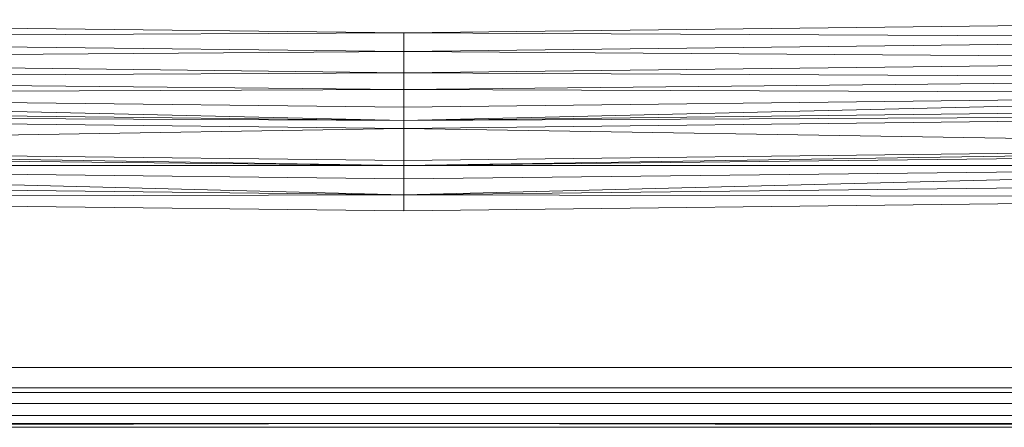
# Model space of a CAD drawing. Header units: metres. Extents: x 391.1 to 427.5, y 12.7 to 28.4.
# Tile 146 of 222: x 408.444 to 408.694, y 23.351 to 23.454. Entities that reach past the tile are written whole.
import ezdxf

# ---------------------------------------------------------------- set-up
doc = ezdxf.new("R2010")
doc.units = ezdxf.units.M
doc.layers.add('02_MOBILIARIO', color=7, linetype='Continuous', lineweight=18)
doc.layers.add('Mobiliario', color=7, linetype='Continuous', lineweight=18)

# ---------------------------------------------------------------- blocks, each defined once
blk = doc.blocks.new('Family - Plats de dutxa PS-1-153501-01_ENLLUMENAT_PS1')
at = {"layer": '02_MOBILIARIO', "color": 253, "true_color": 0xaaaaaa}
for p, q in [((0.12297, 0.10354), (0.41, 0.10017)), ((0.12297, 0.10354), (0.41, 0.10017)), ((0.69702, 0.10354), (0.41, 0.10017)), ((0.41, 0.10017), (0.69702, 0.10354)), ((0.12297, 0.09882), (0.41, 0.10017)), ((0.41, 0.10017), (0.12297, 0.09882)), ((0.12297, 0.09882), (0.41, 0.09545)), ((0.41, 0.09545), (0.12297, 0.09882)), ((0.41, 0.10017), (0.69702, 0.09882)), ((0.69702, 0.09882), (0.41, 0.10017)), ((0.41, 0.09545), (0.41, 0.10017)), ((0.41, 0.10017), (0.41, 0.09545)), ((0.69702, 0.09882), (0.41, 0.09545)), ((0.41, 0.09545), (0.69702, 0.09882)), ((0.12297, 0.09343), (0.41, 0.09545)), ((0.41, 0.09545), (0.12297, 0.09343)), ((0.41, 0.09545), (0.69702, 0.09343)), ((0.69702, 0.09343), (0.41, 0.09545)), ((0.41, 0.09006), (0.41, 0.09545)), ((0.41, 0.09545), (0.41, 0.09006)), ((0.12297, 0.09343), (0.41, 0.09006)), ((0.41, 0.09006), (0.12297, 0.09343)), ((0.69702, 0.09343), (0.41, 0.09006)), ((0.41, 0.09006), (0.69702, 0.09343)), ((0.12297, 0.08871), (0.41, 0.09006)), ((0.41, 0.09006), (0.12297, 0.08871)), ((0.12297, 0.08871), (0.41, 0.08582)), ((0.41, 0.08582), (0.12297, 0.08871)), ((0.41, 0.09006), (0.69702, 0.08871)), ((0.69702, 0.08871), (0.41, 0.09006)), ((0.41, 0.08582), (0.41, 0.09006)), ((0.41, 0.09006), (0.41, 0.08582)), ((0.69702, 0.08871), (0.41, 0.08582)), ((0.41, 0.08582), (0.69702, 0.08871)), ((0.12297, 0.08466), (0.41, 0.08582)), ((0.41, 0.08582), (0.12297, 0.08466)), ((0.41, 0.08582), (0.69702, 0.08466)), ((0.69702, 0.08466), (0.41, 0.08582)), ((0.41, 0.08129), (0.41, 0.08582)), ((0.41, 0.08582), (0.41, 0.08129)), ((0.12297, 0.08466), (0.41, 0.07792)), ((0.41, 0.08129), (0.12297, 0.08466)), ((0.41, 0.07792), (0.12297, 0.08466)), ((0.41, 0.08129), (0.12297, 0.08466)), ((0.69702, 0.08466), (0.41, 0.08129)), ((0.41, 0.08129), (0.69702, 0.08466)), ((0.69702, 0.08466), (0.41, 0.07792)), ((0.41, 0.07792), (0.69702, 0.08466)), ((0.12297, 0.08129), (0.41, 0.07792)), ((0.12297, 0.08129), (0.41, 0.07792)), ((0.41, 0.08129), (0.41, 0.07792)), ((0.69702, 0.08129), (0.41, 0.07792)), ((0.41, 0.07792), (0.69702, 0.08129)), ((0.41, 0.08129), (0.41, 0.07792)), ((0.12297, 0.07927), (0.41, 0.0759)), ((0.12297, 0.07927), (0.41, 0.07792)), ((0.41, 0.07792), (0.12297, 0.07927)), ((0.41, 0.0759), (0.12297, 0.07927)), ((0.41, 0.07792), (0.69702, 0.07927)), ((0.69702, 0.07927), (0.41, 0.0759)), ((0.69702, 0.07927), (0.41, 0.07792)), ((0.41, 0.0759), (0.69702, 0.07927)), ((0.41, 0.0759), (0.41, 0.07792)), ((0.41, 0.07792), (0.41, 0.0759)), ((0.11556, 0.07118), (0.41, 0.0759)), ((0.41, 0.0759), (0.11556, 0.07118)), ((0.41, 0.0759), (0.70444, 0.07118)), ((0.70444, 0.07118), (0.41, 0.0759)), ((0.41, 0.06781), (0.41, 0.0759)), ((0.41, 0.0759), (0.41, 0.06781)), ((0.11556, 0.07118), (0.41, 0.06646)), ((0.41, 0.06781), (0.11556, 0.07118)), ((0.41, 0.06646), (0.11556, 0.07118)), ((0.41, 0.06781), (0.11556, 0.07118)), ((0.70444, 0.07118), (0.41, 0.06781)), ((0.41, 0.06781), (0.70444, 0.07118)), ((0.70444, 0.07118), (0.41, 0.06646)), ((0.41, 0.06646), (0.70444, 0.07118)), ((0.11556, 0.06983), (0.41, 0.06646)), ((0.11556, 0.06983), (0.41, 0.06646)), ((0.70444, 0.06983), (0.41, 0.06646)), ((0.41, 0.06646), (0.70444, 0.06983)), ((0.41, 0.06781), (0.41, 0.06646)), ((0.41, 0.06781), (0.41, 0.06646)), ((0.11556, 0.06646), (0.41, 0.05905)), ((0.41, 0.06309), (0.11556, 0.06646)), ((0.41, 0.05905), (0.11556, 0.06646)), ((0.11556, 0.06646), (0.41, 0.06646)), ((0.41, 0.06646), (0.11556, 0.06646)), ((0.41, 0.06309), (0.11556, 0.06646)), ((0.41, 0.06646), (0.70444, 0.06646)), ((0.70444, 0.06646), (0.41, 0.06309)), ((0.70444, 0.06646), (0.41, 0.06646)), ((0.41, 0.06309), (0.41, 0.06646)), ((0.41, 0.06309), (0.70444, 0.06646)), ((0.70444, 0.06646), (0.41, 0.05905)), ((0.41, 0.05905), (0.70444, 0.06646)), ((0.41, 0.06646), (0.41, 0.06309)), ((0.41, 0.06309), (0.41, 0.05905)), ((0.41, 0.06309), (0.41, 0.05905)), ((0.11556, 0.06242), (0.41, 0.05905)), ((0.11556, 0.06242), (0.41, 0.05905)), ((0.70444, 0.06242), (0.41, 0.05905)), ((0.41, 0.05905), (0.70444, 0.06242)), ((0.11556, 0.05837), (0.41, 0.05905)), ((0.41, 0.05905), (0.11556, 0.05837)), ((0.41, 0.055), (0.11556, 0.05837)), ((0.41, 0.055), (0.11556, 0.05837)), ((0.41, 0.05905), (0.70444, 0.05837)), ((0.70444, 0.05837), (0.41, 0.05905)), ((0.41, 0.055), (0.41, 0.05905)), ((0.41, 0.05905), (0.41, 0.055)), ((0.70444, 0.05837), (0.41, 0.055)), ((0.70444, 0.05837), (0.41, 0.055)), ((0.038, 0.0152), (0.79, 0.0152)), ((0.41, 0.01), (0.022, 0.01)), ((0.41, 0.01), (0.022, 0.01)), ((0.79, 0.0088), (0.038, 0.0088)), ((0.798, 0.01), (0.41, 0.01)), ((0.41, 0.01), (0.798, 0.01)), ((0.41, 0.006), (0.021, 0.006)), ((0.41, 0.006), (0.021, 0.006)), ((0.799, 0.006), (0.41, 0.006)), ((0.41, 0.006), (0.799, 0.006)), ((0.02, 0.003), (0.51, 0.003)), ((0.41, 0.003), (0.02, 0.003)), ((0.41, 0.003), (0.02, 0.003)), ((0.41, 0.003), (0.02, 0.003)), ((0.8, 0.003), (0.41, 0.003)), ((0.8, 0.003), (0.41, 0.003)), ((0.41, 0.003), (0.8, 0.003)), ((0.51, 0.003), (0.8, 0.003)), ((0.01, 0), (0.81, 0)), ((0.01, 0), (0.81, 0)), ((0.41, 0.001), (0.02, 0.001)), ((0.41, 0.001), (0.02, 0)), ((0.41, 0.001), (0.02, 0.001)), ((0.41, 0.001), (0.02, 0)), ((0.41, 0.001), (0.02, 0)), ((0.41, 0.001), (0.02, 0)), ((0.51, 0), (0.02, 0)), ((0.51, 0), (0.02, 0)), ((0.41, 0), (0.02, 0)), ((0.41, 0), (0.02, 0)), ((0.41, 0.001), (0.8, 0.001)), ((0.8, 0.001), (0.41, 0.001)), ((0.41, 0.001), (0.8, 0)), ((0.8, 0), (0.41, 0.001)), ((0.8, 0), (0.41, 0.001)), ((0.8, 0), (0.41, 0.001)), ((0.8, 0), (0.41, 0)), ((0.8, 0), (0.41, 0)), ((0.8, 0), (0.51, 0)), ((0.8, 0), (0.51, 0))]:
    blk.add_line(p, q, dxfattribs=at)
at = {"layer": 'Mobiliario', "color": 253, "true_color": 0xaaaaaa}
for p, q in [((0.79, 0.0152), (0.038, 0.0152)), ((0.038, 0.0088), (0.79, 0.0088))]:
    blk.add_line(p, q, dxfattribs=at)
blk = doc.blocks.new('LONDR55-XX_ZZ-ARQ-CAA-M3D-Londres55_ifc-1-01_ENLLUMENAT_PS1')
at = {"layer": '02_MOBILIARIO', "color": 253, "lineweight": 18, "true_color": 0xaaaaaa}
blk.add_blockref('Family - Plats de dutxa PS-1-153501-01_ENLLUMENAT_PS1', (408.13172, 23.35074), dxfattribs=at)

msp = doc.modelspace()

# ---------------------------------------------------------------- block references
at = {"lineweight": 5}
msp.add_blockref('LONDR55-XX_ZZ-ARQ-CAA-M3D-Londres55_ifc-1-01_ENLLUMENAT_PS1', (0, 0), dxfattribs=at)

doc.saveas('drawing.dxf')
